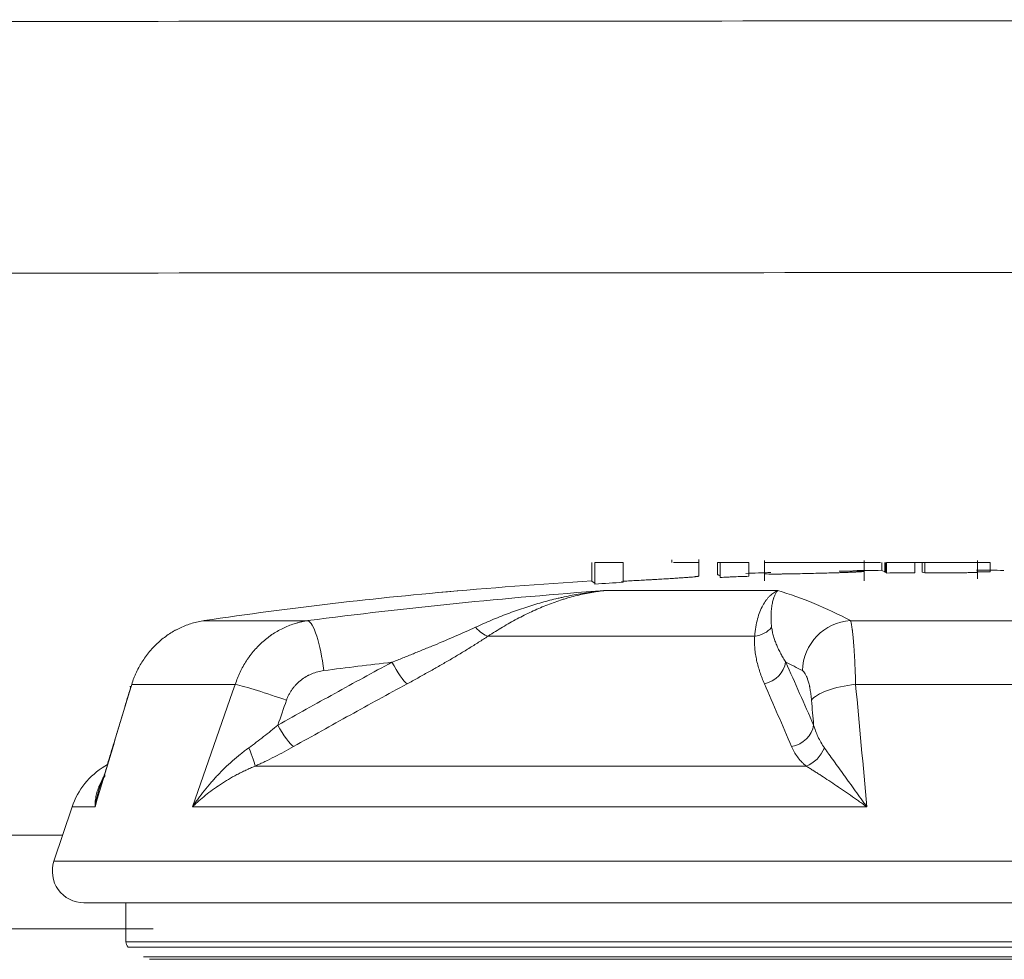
# Model space of a CAD drawing. Header units: millimetres. Extents: x 0 to 594, y 0 to 420.
# Tile 192 of 256: x 308.49 to 310.44, y 280.94 to 282.8. Entities that reach past the tile are written whole.
import ezdxf

# ---------------------------------------------------------------- set-up
doc = ezdxf.new("R2010")
doc.units = ezdxf.units.MM
doc.layers.add('1', color=7, linetype='Continuous', true_color=0xffffff)

msp = doc.modelspace()

# ---------------------------------------------------------------- linework, layer by layer
at = {"layer": '1', "color": 155, "linetype": 'Continuous', "lineweight": 18}
for p, q in [((309.6221, 281.7251), (309.6221, 281.6879)), ((309.6281, 281.7251), (309.6281, 281.6823)), ((309.6842, 281.7251), (309.6281, 281.7251)), ((309.6842, 281.7251), (309.6842, 281.6857)), ((309.7805, 281.7251), (309.7805, 281.7304)), ((309.834, 281.6979), (309.834, 281.7312)), ((309.8712, 281.7251), (309.8712, 281.7008)), ((309.8768, 281.7251), (309.8768, 281.6954)), ((309.9333, 281.7251), (309.9333, 281.6976)), ((309.9646, 281.7291), (309.9646, 281.6885)), ((310.1948, 281.7251), (310.0973, 281.7251)), ((310.1622, 281.6885), (310.1622, 281.7291)), ((310.1971, 281.7251), (310.1971, 281.7092)), ((310.2031, 281.7251), (310.2031, 281.7061)), ((310.2054, 281.7251), (310.2054, 281.7052)), ((310.2062, 281.7251), (310.2062, 281.7041)), ((310.2629, 281.7251), (310.2062, 281.7251)), ((310.2776, 281.7251), (310.2629, 281.7251)), ((310.2629, 281.7251), (310.2629, 281.7046)), ((310.2824, 281.7251), (310.2776, 281.7251)), ((310.2776, 281.7251), (310.2776, 281.7058)), ((310.2842, 281.7251), (310.2824, 281.7251)), ((310.2824, 281.7251), (310.2824, 281.7047)), ((310.3872, 281.6927), (310.3872, 281.7287)), ((310.412, 281.7251), (310.3872, 281.7251)), ((310.412, 281.7251), (310.412, 281.7065)), ((310.1971, 281.7092), (310.2032, 281.7068)), ((310.2031, 281.7061), (310.2054, 281.7061)), ((310.2054, 281.7052), (310.2063, 281.7043)), ((309.6221, 281.6879), (309.6284, 281.6835)), ((308.8531, 281.6096), (309.0585, 281.6096)), ((310.1351, 281.6096), (310.6852, 281.6096)), ((308.706, 281.4797), (308.707, 281.4766)), ((308.661, 281.3242), (308.6559, 281.3211)), ((308.5909, 281.2401), (308.5549, 281.1324)), ((308.6142, 281.0501), (312.009, 281.0501)), ((308.6978, 281.0501), (308.6978, 280.9728)), ((308.7447, 280.9379), (311.8894, 280.9379))]:
    msp.add_line(p, q, dxfattribs=at)
at = {"layer": '1', "color": 155, "linetype": 'Continuous', "lineweight": 13}
for p, q in [((309.6478, 281.6694), (309.9907, 281.6694)), ((309.9452, 281.5789), (309.4162, 281.5789)), ((308.9147, 281.4833), (308.7092, 281.4833)), ((310.6959, 281.4833), (310.1452, 281.4833)), ((308.9542, 281.3211), (310.047, 281.3211)), ((308.5909, 281.2401), (308.6364, 281.2401)), ((310.1676, 281.2401), (308.8296, 281.2401)), ((308.5549, 281.1324), (312.0683, 281.1324)), ((308.7089, 280.9728), (308.6978, 280.9728)), ((308.7022, 280.9622), (308.7133, 280.9622)), ((311.9253, 280.9728), (308.7089, 280.9728)), ((308.7133, 280.9622), (311.921, 280.9622)), ((311.9017, 280.943), (308.7324, 280.943))]:
    msp.add_line(p, q, dxfattribs=at)
at = {"layer": '1', "color": 155, "linetype": 'Continuous', "lineweight": 18}
for centre, radius, start, end in [((310.3116, 270.6601), 11.05, 91.73433, 91.99105), ((310.3116, 270.6601), 11.05, 90.59352, 90.88357), ((310.3116, 270.6601), 11.05, 89.33661, 89.61855), ((310.3116, 270.6601), 11.05, 93.57727, 95.16494), ((308.7332, 281.1925), 0.15, 121, 161.5), ((308.6142, 281.1126), 0.0625, 161.5, 270), ((308.7128, 280.9728), 0.015, 180, 225)]:
    msp.add_arc(centre, radius, start, end, dxfattribs=at)
for centre, major_axis, ratio, start_param, end_param in [((310.3296, 270.6601), (0, -11.0468), 0.997723, 3.134117, 3.136518), ((310.0343, 270.6601), (0, 11.0375), 0.849276, 0.071512, 0.126349), ((310.4196, 270.6601), (0, -11.0375), 0.978628, 3.213105, 3.267942), ((309.8017, 270.6601), (0, 11.0375), 0.239668, 6.156836, 6.211673)]:
    msp.add_ellipse(centre, major_axis=major_axis, ratio=ratio, start_param=start_param, end_param=end_param, dxfattribs=at)
at = {"layer": '1', "color": 155, "linetype": 'Continuous', "lineweight": 13}
for centre, major_axis, ratio, start_param, end_param in [((309.0698, 281.5105), (-0.0129, 0.0992), 0.204001, 4.685916, 6.209167), ((310.1367, 281.5105), (-0.0468, -0.0884), 0.963116, 3.661117, 5.184368), ((309.3974, 281.6218), (0.0276, -0.0417), 0.412805, 5.070859, 5.886386), ((309.9375, 281.6218), (-0.0498, 0.0042), 0.863449, 1.79754, 2.613066), ((310.4392, 270.6601), (0, 10.9376), 0.978628, 0.113629, 0.126349), ((309.2358, 281.5272), (0.0238, -0.044), 0.181805, 4.614507, 5.937857), ((309.9579, 281.5272), (-0.0455, -0.0206), 0.858329, 1.332236, 2.655586), ((309.7093, 270.6601), (0, -10.9376), 0.239668, 3.015243, 3.027963), ((308.9955, 281.4516), (-0.0945, 0.0328), 0.068861, 4.516918, 5.762461), ((310.1549, 281.4516), (-0.0996, -0.0085), 0.325102, 4.781412, 6.026956), ((309.0094, 281.4026), (0.0244, -0.0436), 0.180429, 4.611918, 5.967524), ((310.0134, 281.4026), (-0.0458, -0.0201), 0.851832, 1.310755, 2.666362), ((308.933, 281.3639), (0.0207, -0.0455), 0.101867, 0.300951, 1.381788), ((310.0429, 281.3639), (-0.0323, -0.0381), 0.771767, 0.9265, 2.007337)]:
    msp.add_ellipse(centre, major_axis=major_axis, ratio=ratio, start_param=start_param, end_param=end_param, dxfattribs=at)
for points, knots in [([(292.4767, 282.7942), (293.3607, 282.7943), (294.2446, 282.7944), (295.5706, 282.7947), (296.0126, 282.7948), (296.6756, 282.7949), (296.8966, 282.795), (297.3385, 282.7951), (297.5595, 282.7951), (297.891, 282.7952), (298.0015, 282.7952), (298.2225, 282.7953), (298.333, 282.7953), (298.6645, 282.7953), (298.8855, 282.7954), (299.3275, 282.7954), (299.5485, 282.7955), (299.9905, 282.7955), (300.2115, 282.7956), (301.3165, 282.7958), (302.2005, 282.796), (303.9685, 282.7965), (304.8524, 282.7968), (306.6204, 282.7975), (307.5044, 282.7979), (309.2724, 282.7987), (310.1564, 282.7993), (311.4824, 282.8001), (311.9243, 282.8004), (312.8083, 282.801), (313.2503, 282.8014), (313.6923, 282.8017)], [0, 0, 0, 0, 0.125, 0.125, 0.1875, 0.1875, 0.21875, 0.21875, 0.25, 0.25, 0.265625, 0.265625, 0.28125, 0.28125, 0.3125, 0.3125, 0.34375, 0.34375, 0.375, 0.375, 0.5, 0.5, 0.625, 0.625, 0.75, 0.75, 0.875, 0.875, 0.9375, 0.9375, 1, 1, 1, 1]), ([(313.6919, 282.3024), (313.25, 282.3021), (312.8081, 282.3017), (311.9243, 282.3011), (311.4824, 282.3009), (310.1566, 282.3), (309.2728, 282.2995), (307.5051, 282.2986), (306.6213, 282.2981), (304.8537, 282.297), (303.9698, 282.2965), (302.2022, 282.2952), (301.3183, 282.2945), (300.2136, 282.2934), (299.9926, 282.2931), (299.5507, 282.2927), (299.3297, 282.2924), (298.8878, 282.292), (298.6669, 282.2917), (298.3354, 282.2915), (298.225, 282.2915), (298.004, 282.2914), (297.8935, 282.2914), (297.5621, 282.2916), (297.3411, 282.2918), (296.8992, 282.2922), (296.6783, 282.2924), (296.0154, 282.293), (295.5735, 282.2933), (294.6897, 282.2939), (294.2478, 282.2942), (293.364, 282.2945), (292.9221, 282.2946), (292.4802, 282.2947)], [0, 0, 0, 0, 0.0625, 0.0625, 0.125, 0.125, 0.25, 0.25, 0.375, 0.375, 0.5, 0.5, 0.625, 0.625, 0.65625, 0.65625, 0.6875, 0.6875, 0.71875, 0.71875, 0.734375, 0.734375, 0.75, 0.75, 0.78125, 0.78125, 0.8125, 0.8125, 0.875, 0.875, 0.9375, 0.9375, 1, 1, 1, 1]), ([(308.9991, 281.4026), (309.0367, 281.4236), (309.0744, 281.4445), (309.1498, 281.4861), (309.1876, 281.5067), (309.2255, 281.5272)], [0, 0, 0, 0, 0.5, 0.5, 1, 1, 1, 1]), ([(310.0065, 281.5272), (310.0158, 281.5067), (310.025, 281.4861), (310.0435, 281.4445), (310.0527, 281.4236), (310.0619, 281.4026)], [0, 0, 0, 0, 0.5, 0.5, 1, 1, 1, 1]), ([(309.0904, 281.5105), (309.0862, 281.51), (309.0781, 281.5084), (309.0703, 281.5058), (309.0646, 281.5034), (309.0627, 281.5025), (309.0604, 281.5014), (309.0599, 281.5011), (309.059, 281.5007), (309.0576, 281.4999), (309.0562, 281.4992), (309.0517, 281.4966), (309.0483, 281.4943), (309.0434, 281.4905), (309.0403, 281.4878), (309.0373, 281.4849), (309.0354, 281.483), (309.0347, 281.4823), (309.034, 281.4815), (309.0329, 281.4803), (309.0309, 281.478), (309.0277, 281.4738), (309.0242, 281.4687), (309.0211, 281.4632), (309.0193, 281.4594), (309.018, 281.4565), (309.0176, 281.4555), (309.0168, 281.4536), (309.0165, 281.4526), (309.0161, 281.4516)], [0, 0, 0, 0, 0.125, 0.25, 0.25, 0.3125, 0.3125, 0.328125, 0.328125, 0.34375, 0.375, 0.375, 0.5, 0.5, 0.5625, 0.625, 0.625, 0.640625, 0.65625, 0.65625, 0.6875, 0.75, 0.8125, 0.875, 0.9375, 0.9375, 0.96875, 0.96875, 1, 1, 1, 1]), ([(310.0578, 281.4516), (310.0576, 281.4536), (310.0572, 281.4575), (310.0566, 281.4632), (310.0558, 281.4686), (310.0552, 281.472), (310.0548, 281.4746), (310.0546, 281.4754), (310.0544, 281.4767), (310.0543, 281.4771), (310.0542, 281.4779), (310.0537, 281.4799), (310.053, 281.4834), (310.0519, 281.4877), (310.0507, 281.4917), (310.0499, 281.4942), (310.0494, 281.4956), (310.0492, 281.4959), (310.049, 281.4965), (310.0489, 281.4968), (310.0486, 281.4976), (310.0479, 281.4992), (310.0468, 281.5017), (310.0459, 281.5034), (310.0445, 281.5057), (310.0436, 281.507), (310.0425, 281.5082), (310.0423, 281.5084), (310.0421, 281.5086), (310.0417, 281.509), (310.0408, 281.5097), (310.0401, 281.5102), (310.0396, 281.5105)], [0, 0, 0, 0, 0.0625, 0.125, 0.1875, 0.25, 0.25, 0.28125, 0.28125, 0.296875, 0.296875, 0.3125, 0.375, 0.4375, 0.5, 0.5625, 0.5625, 0.578125, 0.578125, 0.59375, 0.59375, 0.625, 0.6875, 0.75, 0.75, 0.875, 0.875, 0.890625, 0.890625, 0.90625, 0.9375, 1, 1, 1, 1]), ([(302.5991, 281.1815), (303.0014, 281.1817), (303.4037, 281.1819), (304.443, 281.1823), (305.08, 281.1826), (306.6686, 281.1833), (307.6203, 281.1837), (308.572, 281.1841)], [0, 0, 0, 0, 0.202048, 0.202048, 0.521996, 0.521996, 1, 1, 1, 1])]:
    msp.add_open_spline(points, degree=3, knots=knots, dxfattribs=at)
at = {"layer": '1', "color": 155, "linetype": 'Continuous', "lineweight": 18}
for points, knots in [([(309.834, 281.7251), (309.8341, 281.7251), (309.8319, 281.7251), (309.8221, 281.7251), (309.8141, 281.7251), (309.7974, 281.7251), (309.7908, 281.7251), (309.7837, 281.7251)], [0, 0, 0, 0, 0.347235, 0.347235, 0.763146, 0.763146, 1, 1, 1, 1]), ([(309.8768, 281.7251), (309.8768, 281.7251), (309.8768, 281.7251), (309.8767, 281.7251), (309.874, 281.7251), (309.8724, 281.7251), (309.8717, 281.7251), (309.8712, 281.7251)], [0, 0, 0, 0, 0.26742, 0.26742, 0.863685, 0.863685, 1, 1, 1, 1]), ([(309.9333, 281.7251), (309.9199, 281.7251), (309.9104, 281.7251), (309.897, 281.7251), (309.8877, 281.7251), (309.8768, 281.7251)], [0, 0, 0, 0, 0.422535, 0.422535, 1, 1, 1, 1]), ([(310.1542, 281.7251), (310.1498, 281.7251), (310.1437, 281.7251), (310.1263, 281.7251), (310.1155, 281.7251), (310.0904, 281.7251), (310.077, 281.7251), (310.05, 281.7251), (310.0372, 281.7251), (310.0131, 281.7251), (310.0028, 281.7251), (309.9855, 281.7251), (309.9787, 281.7251), (309.9689, 281.7251), (309.9657, 281.7251), (309.9644, 281.7251), (309.9647, 281.7251), (309.9656, 281.7251)], [0, 0, 0, 0, 0.127886, 0.127886, 0.278382, 0.278382, 0.422861, 0.422861, 0.561402, 0.561402, 0.682303, 0.682303, 0.803204, 0.803204, 0.937649, 0.937649, 1, 1, 1, 1]), ([(310.3856, 281.7251), (310.3858, 281.7251), (310.386, 281.7251), (310.3876, 281.7251), (310.3874, 281.7251), (310.3861, 281.7251), (310.3842, 281.7251), (310.3787, 281.7251), (310.3743, 281.7251), (310.3633, 281.7251), (310.3572, 281.7251), (310.3438, 281.7251), (310.3366, 281.7251), (310.3147, 281.7251), (310.2991, 281.7251), (310.2824, 281.7251)], [0, 0, 0, 0, 0.046807, 0.046807, 0.239059, 0.239059, 0.354026, 0.354026, 0.464019, 0.464019, 0.58634, 0.58634, 0.721849, 0.721849, 1, 1, 1, 1]), ([(309.9656, 281.7029), (309.9652, 281.7029), (309.9649, 281.7028), (309.9646, 281.7027), (309.9646, 281.7026), (309.9648, 281.7026), (309.9649, 281.7025), (309.9652, 281.7025), (309.9657, 281.7024), (309.9666, 281.7024), (309.9686, 281.7022), (309.9706, 281.7022), (309.9736, 281.7021), (309.9742, 281.7021), (309.9755, 281.7021), (309.9769, 281.7021), (309.9785, 281.7021), (309.9798, 281.7021), (309.9802, 281.7021), (309.9811, 281.7021), (309.9833, 281.702), (309.9858, 281.7021), (309.9899, 281.7021), (309.9921, 281.7021), (309.995, 281.7021), (309.9956, 281.7021), (309.9968, 281.7021), (309.9974, 281.7021), (309.9992, 281.7022), (310.0029, 281.7022), (310.0095, 281.7023), (310.015, 281.7024), (310.0186, 281.7025), (310.0193, 281.7025), (310.0208, 281.7025), (310.0222, 281.7025), (310.0244, 281.7026), (310.0258, 281.7026), (310.0323, 281.7027), (310.0382, 281.7029), (310.047, 281.7031), (310.0499, 281.7031), (310.0544, 281.7032), (310.0559, 281.7033), (310.0588, 281.7033), (310.0603, 281.7034), (310.0677, 281.7036), (310.0736, 281.7037), (310.0851, 281.704), (310.0908, 281.7042), (310.0979, 281.7044), (310.0993, 281.7044), (310.1021, 281.7045), (310.1034, 281.7045), (310.1075, 281.7046), (310.1129, 281.7048), (310.1191, 281.705), (310.1227, 281.7051), (310.1251, 281.7052), (310.1262, 281.7053), (310.1296, 281.7054), (310.1318, 281.7055), (310.1349, 281.7056), (310.1359, 281.7056), (310.1378, 281.7057), (310.1407, 281.7058), (310.1432, 281.706), (310.1456, 281.7061), (310.1463, 281.7061), (310.1478, 281.7062), (310.1485, 281.7062), (310.1518, 281.7064), (310.154, 281.7066), (310.1567, 281.7068), (310.1575, 281.7068), (310.1586, 281.7069), (310.1589, 281.707), (310.1595, 281.707), (310.1598, 281.7071), (310.1612, 281.7072), (310.1618, 281.7073), (310.1622, 281.7075), (310.1622, 281.7075), (310.1621, 281.7076), (310.162, 281.7076), (310.1618, 281.7077), (310.1617, 281.7077), (310.161, 281.7078), (310.1601, 281.7079), (310.1574, 281.708), (310.1556, 281.7081), (310.1527, 281.7081), (310.1521, 281.7081), (310.1509, 281.7081), (310.1502, 281.7081), (310.1481, 281.7081), (310.1451, 281.7082), (310.1417, 281.7082), (310.1388, 281.7081), (310.1374, 281.7081), (310.1358, 281.7081), (310.1348, 281.7081), (310.1342, 281.7081), (310.1326, 281.7081), (310.1315, 281.7081), (310.1293, 281.7081), (310.1281, 281.7081), (310.1246, 281.708), (310.1221, 281.708), (310.1183, 281.708), (310.1171, 281.7079), (310.1146, 281.7079), (310.1135, 281.7079), (310.1123, 281.7079)], [0, 0, 0, 0, 0.020435, 0.020435, 0.04087, 0.04087, 0.051087, 0.051087, 0.061305, 0.081739, 0.081739, 0.122609, 0.122609, 0.132827, 0.132827, 0.143044, 0.153261, 0.153261, 0.15837, 0.15837, 0.163479, 0.183914, 0.183914, 0.204349, 0.204349, 0.209457, 0.209457, 0.214566, 0.214566, 0.224783, 0.245218, 0.265653, 0.265653, 0.270762, 0.270762, 0.275871, 0.280979, 0.286088, 0.286088, 0.326958, 0.326958, 0.347393, 0.347393, 0.35761, 0.35761, 0.367827, 0.367827, 0.408697, 0.408697, 0.449567, 0.449567, 0.459784, 0.459784, 0.470002, 0.470002, 0.490436, 0.510871, 0.521089, 0.521089, 0.531306, 0.531306, 0.551741, 0.551741, 0.561958, 0.561958, 0.572176, 0.592611, 0.592611, 0.602828, 0.602828, 0.613046, 0.613046, 0.653915, 0.653915, 0.67435, 0.67435, 0.684568, 0.684568, 0.694785, 0.694785, 0.735655, 0.735655, 0.75609, 0.75609, 0.766307, 0.766307, 0.776524, 0.776524, 0.817394, 0.817394, 0.858264, 0.858264, 0.868481, 0.868481, 0.878699, 0.878699, 0.899134, 0.919568, 0.919568, 0.929786, 0.934895, 0.934895, 0.940003, 0.940003, 0.950221, 0.950221, 0.960438, 0.960438, 0.980873, 0.980873, 0.99109, 0.99109, 1, 1, 1, 1]), ([(310.2824, 281.7047), (310.2892, 281.7047), (310.296, 281.7047), (310.3097, 281.7047), (310.3166, 281.7047), (310.3252, 281.7047), (310.327, 281.7047), (310.3304, 281.7047), (310.3322, 281.7047), (310.3356, 281.7047), (310.3374, 281.7047), (310.3408, 281.7047), (310.3442, 281.7047), (310.3476, 281.7047), (310.3501, 281.7047), (310.351, 281.7047), (310.3526, 281.7047), (310.3535, 281.7047), (310.3576, 281.7047), (310.3608, 281.7048), (310.3654, 281.7048), (310.3668, 281.7048), (310.369, 281.7049), (310.3697, 281.7049), (310.3711, 281.7049), (310.3718, 281.7049), (310.3738, 281.705), (310.3751, 281.705), (310.3775, 281.7051), (310.3786, 281.7051), (310.3802, 281.7051), (310.3807, 281.7052), (310.3816, 281.7052), (310.382, 281.7052), (310.3832, 281.7053), (310.3838, 281.7053), (310.3846, 281.7054), (310.3849, 281.7054), (310.3853, 281.7054), (310.3856, 281.7055), (310.3861, 281.7055), (310.3864, 281.7056), (310.3867, 281.7056), (310.3867, 281.7057), (310.3869, 281.7057), (310.387, 281.7058), (310.3871, 281.7059), (310.3873, 281.706), (310.3872, 281.7061), (310.387, 281.7063), (310.3868, 281.7063), (310.3864, 281.7065), (310.3862, 281.7065), (310.3859, 281.7066), (310.3857, 281.7066), (310.3856, 281.7067)], [0, 0, 0, 0, 0.125, 0.125, 0.25, 0.25, 0.28125, 0.28125, 0.3125, 0.3125, 0.34375, 0.34375, 0.375, 0.40625, 0.40625, 0.421875, 0.421875, 0.4375, 0.4375, 0.5, 0.5, 0.53125, 0.53125, 0.546875, 0.546875, 0.5625, 0.5625, 0.59375, 0.59375, 0.625, 0.625, 0.640625, 0.640625, 0.65625, 0.65625, 0.6875, 0.6875, 0.703125, 0.703125, 0.71875, 0.71875, 0.75, 0.75, 0.765625, 0.765625, 0.78125, 0.8125, 0.8125, 0.875, 0.875, 0.9375, 0.9375, 0.96875, 0.96875, 1, 1, 1, 1]), ([(309.6809, 281.6876), (309.6856, 281.6879), (309.6903, 281.6881), (309.6997, 281.6886), (309.7044, 281.6889), (309.7137, 281.6894), (309.7184, 281.6897), (309.7277, 281.6902), (309.7324, 281.6904), (309.7394, 281.6908), (309.7417, 281.691), (309.7463, 281.6912), (309.7486, 281.6914), (309.7555, 281.6918), (309.76, 281.692), (309.7656, 281.6924), (309.7667, 281.6924), (309.7689, 281.6926), (309.7722, 281.6928), (309.7764, 281.693), (309.7796, 281.6932), (309.7817, 281.6933), (309.7827, 281.6934), (309.7858, 281.6936), (309.7917, 281.694), (309.7971, 281.6944), (309.8023, 281.6947), (309.8039, 281.6948), (309.8071, 281.6951), (309.8087, 281.6952), (309.8116, 281.6954), (309.813, 281.6955), (309.8156, 281.6957), (309.8169, 281.6958), (309.8204, 281.6961), (309.8224, 281.6963), (309.8247, 281.6966), (309.8251, 281.6966), (309.8259, 281.6967), (309.8263, 281.6967), (309.8275, 281.6969), (309.8282, 281.6969), (309.8301, 281.6972), (309.8323, 281.6975), (309.8334, 281.6977), (309.8339, 281.6978), (309.834, 281.6979), (309.834, 281.6979), (309.834, 281.6979), (309.834, 281.698)], [0, 0, 0, 0, 0.064049, 0.064049, 0.128098, 0.128098, 0.192148, 0.192148, 0.256197, 0.256197, 0.288221, 0.288221, 0.320246, 0.320246, 0.384295, 0.384295, 0.400307, 0.400307, 0.41632, 0.448344, 0.464357, 0.464357, 0.480369, 0.480369, 0.512394, 0.576443, 0.576443, 0.608467, 0.608467, 0.640492, 0.640492, 0.672516, 0.672516, 0.704541, 0.704541, 0.76859, 0.76859, 0.784603, 0.784603, 0.800615, 0.800615, 0.832639, 0.832639, 0.896689, 0.960738, 0.960738, 0.992762, 0.992762, 1, 1, 1, 1]), ([(309.8712, 281.7008), (309.8716, 281.7007), (309.8723, 281.7007), (309.8726, 281.7005), (309.8727, 281.7005), (309.8727, 281.7005), (309.8729, 281.7004), (309.8731, 281.7003), (309.8741, 281.6999), (309.8751, 281.6994), (309.876, 281.6988), (309.8764, 281.6984), (309.8767, 281.6979), (309.8767, 281.6977), (309.8767, 281.6976), (309.8767, 281.6975), (309.8768, 281.6968), (309.8768, 281.6962), (309.8768, 281.6954)], [0, 0, 0, 0, 0.125, 0.125, 0.140625, 0.140625, 0.15625, 0.1875, 0.25, 0.5, 0.5, 0.625, 0.6875, 0.71875, 0.71875, 0.75, 0.75, 1, 1, 1, 1]), ([(309.8768, 281.6954), (309.8815, 281.6956), (309.8862, 281.6958), (309.8932, 281.6961), (309.8956, 281.6962), (309.9003, 281.6964), (309.9027, 281.6965), (309.9074, 281.6967), (309.9097, 281.6968), (309.9144, 281.697), (309.9215, 281.6972), (309.9286, 281.6975), (309.9333, 281.6976)], [0, 0, 0, 0, 0.25, 0.25, 0.375, 0.375, 0.5, 0.5, 0.625, 0.625, 0.75, 1, 1, 1, 1]), ([(309.391, 281.5965), (309.4017, 281.6014), (309.4123, 281.6061), (309.4336, 281.6151), (309.4443, 281.6193), (309.4655, 281.6273), (309.4761, 281.6311), (309.4974, 281.6382), (309.5081, 281.6415), (309.5294, 281.6476), (309.5401, 281.6505), (309.5535, 281.6537), (309.5562, 281.6543), (309.5616, 281.6555), (309.5642, 281.6561), (309.5723, 281.6579), (309.5884, 281.6612), (309.6046, 281.6639), (309.6208, 281.6662), (309.6262, 281.667), (309.6343, 281.6679), (309.637, 281.6683), (309.641, 281.6687), (309.6431, 281.6689), (309.6451, 281.6691), (309.6461, 281.6692), (309.6465, 281.6692), (309.6471, 281.6693), (309.6475, 281.6693), (309.6478, 281.6694)], [0, 0, 0, 0, 0.125, 0.125, 0.25, 0.25, 0.375, 0.375, 0.5, 0.5, 0.625, 0.625, 0.65625, 0.65625, 0.6875, 0.6875, 0.75, 0.875, 0.875, 0.9375, 0.9375, 0.96875, 0.96875, 0.984375, 0.992187, 0.992187, 0.996094, 0.996094, 1, 1, 1, 1]), ([(309.6478, 281.6694), (309.6475, 281.6693), (309.6472, 281.6693), (309.6468, 281.6693), (309.6467, 281.6693), (309.6466, 281.6692), (309.6464, 281.6692), (309.6455, 281.6691), (309.6435, 281.6689), (309.6392, 281.6684), (309.6306, 281.6672), (309.6233, 281.666), (309.6086, 281.6633), (309.5988, 281.6612), (309.5842, 281.6575), (309.5793, 281.6562), (309.572, 281.654), (309.5696, 281.6533), (309.5647, 281.6518), (309.5623, 281.651), (309.5502, 281.6471), (309.5405, 281.6436), (309.5213, 281.636), (309.5118, 281.6318), (309.4927, 281.6229), (309.4832, 281.6181), (309.4641, 281.608), (309.4546, 281.6026), (309.4354, 281.5912), (309.4259, 281.5852), (309.4162, 281.5789)], [0, 0, 0, 0, 0.003906, 0.003906, 0.004883, 0.004883, 0.005859, 0.007813, 0.015625, 0.03125, 0.0625, 0.125, 0.125, 0.25, 0.25, 0.3125, 0.3125, 0.34375, 0.34375, 0.375, 0.375, 0.5, 0.5, 0.625, 0.625, 0.75, 0.75, 0.875, 0.875, 1, 1, 1, 1]), ([(309.9452, 281.5789), (309.9456, 281.5852), (309.9463, 281.5912), (309.9481, 281.6026), (309.9493, 281.608), (309.952, 281.6181), (309.9536, 281.6229), (309.9571, 281.6318), (309.9591, 281.636), (309.9632, 281.6436), (309.9654, 281.6471), (309.9684, 281.651), (309.9689, 281.6518), (309.9701, 281.6533), (309.9707, 281.654), (309.9726, 281.6562), (309.9738, 281.6575), (309.9776, 281.6612), (309.9802, 281.6633), (309.9841, 281.666), (309.9861, 281.6672), (309.9884, 281.6684), (309.9896, 281.6689), (309.9901, 281.6691), (309.9903, 281.6692), (309.9904, 281.6692), (309.9905, 281.6693), (309.9905, 281.6693), (309.9906, 281.6693), (309.9907, 281.6693), (309.9907, 281.6694)], [0, 0, 0, 0, 0.125, 0.125, 0.25, 0.25, 0.375, 0.375, 0.5, 0.5, 0.625, 0.625, 0.65625, 0.65625, 0.6875, 0.6875, 0.75, 0.75, 0.875, 0.875, 0.9375, 0.96875, 0.984375, 0.992188, 0.994141, 0.995117, 0.995117, 0.996094, 0.996094, 1, 1, 1, 1]), ([(309.9907, 281.6694), (309.9907, 281.6693), (309.9907, 281.6693), (309.9906, 281.6692), (309.9906, 281.6692), (309.9905, 281.6691), (309.9903, 281.6689), (309.9901, 281.6687), (309.9897, 281.6683), (309.9895, 281.6679), (309.9887, 281.667), (309.9882, 281.6662), (309.9867, 281.6639), (309.9852, 281.6612), (309.9839, 281.6579), (309.9832, 281.6561), (309.983, 281.6555), (309.9826, 281.6543), (309.9824, 281.6537), (309.9814, 281.6505), (309.9807, 281.6476), (309.9794, 281.6415), (309.9789, 281.6382), (309.9781, 281.6311), (309.9778, 281.6273), (309.9775, 281.6193), (309.9775, 281.6151), (309.9778, 281.6061), (309.9782, 281.6014), (309.9787, 281.5965)], [0, 0, 0, 0, 0.003906, 0.003906, 0.007813, 0.007813, 0.015625, 0.03125, 0.03125, 0.0625, 0.0625, 0.125, 0.125, 0.25, 0.3125, 0.3125, 0.34375, 0.34375, 0.375, 0.375, 0.5, 0.5, 0.625, 0.625, 0.75, 0.75, 0.875, 0.875, 1, 1, 1, 1]), ([(308.8531, 281.6096), (308.849, 281.609), (308.8409, 281.6075), (308.829, 281.6045), (308.8174, 281.6006), (308.8098, 281.5974), (308.8042, 281.5948), (308.8014, 281.5935), (308.7982, 281.5918), (308.7968, 281.591), (308.7959, 281.5906), (308.7954, 281.5903), (308.7913, 281.588), (308.7842, 281.5837), (308.774, 281.5766), (308.7643, 281.5687), (308.7582, 281.5629), (308.7537, 281.5585), (308.7515, 281.5562), (308.7493, 281.5538), (308.7479, 281.5522), (308.7472, 281.5514), (308.7437, 281.5474), (308.7384, 281.5407), (308.7311, 281.5303), (308.7245, 281.5193), (308.7205, 281.5116), (308.7178, 281.5058), (308.7164, 281.5028), (308.7152, 281.4998), (308.7143, 281.4977), (308.7139, 281.4967), (308.7119, 281.4916), (308.7105, 281.4875), (308.7092, 281.4833)], [0, 0, 0, 0, 0.0625, 0.125, 0.1875, 0.25, 0.25, 0.28125, 0.296875, 0.304687, 0.304687, 0.3125, 0.3125, 0.375, 0.4375, 0.5, 0.5625, 0.5625, 0.59375, 0.609375, 0.609375, 0.625, 0.625, 0.6875, 0.75, 0.8125, 0.875, 0.875, 0.90625, 0.921875, 0.921875, 0.9375, 0.9375, 1, 1, 1, 1]), ([(308.9147, 281.4833), (308.9161, 281.4875), (308.919, 281.4957), (308.9241, 281.5076), (308.93, 281.5191), (308.9344, 281.5264), (308.9379, 281.5318), (308.9397, 281.5345), (308.9416, 281.5371), (308.9425, 281.5384), (308.9428, 281.5389), (308.9435, 281.5397), (308.9464, 281.5436), (308.9521, 281.5507), (308.9607, 281.5599), (308.9698, 281.5685), (308.9763, 281.5738), (308.9813, 281.5776), (308.983, 281.5789), (308.9852, 281.5804), (308.9856, 281.5807), (308.9864, 281.5813), (308.9877, 281.5821), (308.9925, 281.5853), (309.0005, 281.5901), (309.0115, 281.5957), (309.0228, 281.6005), (309.0305, 281.6031), (309.0354, 281.6046), (309.0364, 281.6049), (309.0384, 281.6054), (309.0394, 281.6057), (309.0424, 281.6065), (309.0484, 281.6079), (309.0544, 281.609), (309.0585, 281.6096)], [0, 0, 0, 0, 0.0625, 0.125, 0.1875, 0.25, 0.25, 0.28125, 0.296875, 0.296875, 0.304688, 0.304688, 0.3125, 0.375, 0.4375, 0.5, 0.5625, 0.5625, 0.59375, 0.59375, 0.601563, 0.601563, 0.609375, 0.625, 0.6875, 0.75, 0.8125, 0.875, 0.875, 0.890625, 0.890625, 0.90625, 0.90625, 0.9375, 1, 1, 1, 1]), ([(310.1351, 281.6096), (310.1353, 281.609), (310.1358, 281.6075), (310.1366, 281.6045), (310.1373, 281.6006), (310.1378, 281.5974), (310.1382, 281.5948), (310.1384, 281.5935), (310.1386, 281.5918), (310.1387, 281.591), (310.1388, 281.5906), (310.1388, 281.5903), (310.1391, 281.588), (310.1396, 281.5837), (310.1403, 281.5766), (310.141, 281.5687), (310.1415, 281.5629), (310.1418, 281.5585), (310.142, 281.5562), (310.1421, 281.5538), (310.1422, 281.5522), (310.1423, 281.5514), (310.1426, 281.5474), (310.143, 281.5407), (310.1435, 281.5303), (310.144, 281.5193), (310.1443, 281.5116), (310.1445, 281.5058), (310.1447, 281.5028), (310.1448, 281.4998), (310.1448, 281.4977), (310.1449, 281.4967), (310.145, 281.4916), (310.1451, 281.4875), (310.1452, 281.4833)], [0, 0, 0, 0, 0.0625, 0.125, 0.1875, 0.25, 0.25, 0.28125, 0.296875, 0.304688, 0.304688, 0.3125, 0.3125, 0.375, 0.4375, 0.5, 0.5625, 0.5625, 0.59375, 0.609375, 0.609375, 0.625, 0.625, 0.6875, 0.75, 0.8125, 0.875, 0.875, 0.90625, 0.921875, 0.921875, 0.9375, 0.9375, 1, 1, 1, 1]), ([(309.2255, 281.5272), (309.2326, 281.53), (309.2468, 281.5356), (309.2679, 281.544), (309.2888, 281.5526), (309.3027, 281.5583), (309.3166, 281.564), (309.3234, 281.5669), (309.3372, 281.5727), (309.344, 281.5756), (309.3576, 281.5815), (309.3643, 281.5845), (309.3777, 281.5904), (309.3844, 281.5934), (309.391, 281.5965)], [0, 0, 0, 0, 0.125, 0.25, 0.375, 0.5, 0.5, 0.625, 0.625, 0.75, 0.75, 0.875, 0.875, 1, 1, 1, 1]), ([(309.9787, 281.5965), (309.9791, 281.5934), (309.9796, 281.5904), (309.9808, 281.5845), (309.9816, 281.5815), (309.9833, 281.5756), (309.9842, 281.5727), (309.9863, 281.5669), (309.9874, 281.564), (309.9899, 281.5583), (309.9911, 281.5554), (309.9939, 281.5497), (309.9967, 281.544), (310.0014, 281.5356), (310.0047, 281.53), (310.0065, 281.5272)], [0, 0, 0, 0, 0.125, 0.125, 0.25, 0.25, 0.375, 0.375, 0.5, 0.5, 0.625, 0.625, 0.75, 0.875, 1, 1, 1, 1]), ([(309.4162, 281.5789), (309.4131, 281.5769), (309.4069, 281.5728), (309.4005, 281.5687), (309.3909, 281.5626), (309.3845, 281.5586), (309.3715, 281.5505), (309.3649, 281.5466), (309.3516, 281.5386), (309.345, 281.5347), (309.3315, 281.5268), (309.3247, 281.5229), (309.3111, 281.5151), (309.2974, 281.5074), (309.2765, 281.4958), (309.2625, 281.4881), (309.2555, 281.4843)], [0, 0, 0, 0, 0.0625, 0.125, 0.125, 0.25, 0.25, 0.375, 0.375, 0.5, 0.5, 0.625, 0.625, 0.75, 0.875, 1, 1, 1, 1]), ([(309.9644, 281.4843), (309.9627, 281.4881), (309.9596, 281.4958), (309.9554, 281.5074), (309.953, 281.5151), (309.9508, 281.5229), (309.9498, 281.5268), (309.9481, 281.5347), (309.9473, 281.5386), (309.9461, 281.5466), (309.9456, 281.5505), (309.9449, 281.5586), (309.9447, 281.5626), (309.9447, 281.5687), (309.9448, 281.5728), (309.945, 281.5769), (309.9452, 281.5789)], [0, 0, 0, 0, 0.125, 0.25, 0.375, 0.375, 0.5, 0.5, 0.625, 0.625, 0.75, 0.75, 0.875, 0.875, 0.9375, 1, 1, 1, 1]), ([(309.2555, 281.4843), (309.2178, 281.4638), (309.1801, 281.4432), (309.105, 281.4017), (309.0676, 281.3808), (309.0301, 281.3598)], [0, 0, 0, 0, 0.5, 0.5, 1, 1, 1, 1]), ([(310.0181, 281.3598), (310.0092, 281.3808), (310.0002, 281.4017), (309.9823, 281.4432), (309.9734, 281.4638), (309.9644, 281.4843)], [0, 0, 0, 0, 0.5, 0.5, 1, 1, 1, 1]), ([(308.9415, 281.3574), (308.9465, 281.361), (308.9514, 281.3647), (308.9612, 281.372), (308.966, 281.3758), (308.9756, 281.3833), (308.9804, 281.3871), (308.9898, 281.3948), (308.9945, 281.3987), (308.9991, 281.4026)], [0, 0, 0, 0, 0.25, 0.25, 0.5, 0.5, 0.75, 0.75, 1, 1, 1, 1]), ([(310.0619, 281.4026), (310.0631, 281.3987), (310.0643, 281.3948), (310.0672, 281.3871), (310.0688, 281.3833), (310.0723, 281.3758), (310.0742, 281.372), (310.0785, 281.3647), (310.0808, 281.361), (310.0833, 281.3574)], [0, 0, 0, 0, 0.25, 0.25, 0.5, 0.5, 0.75, 0.75, 1, 1, 1, 1]), ([(308.8296, 281.2401), (308.8296, 281.2402), (308.8297, 281.2403), (308.8298, 281.2404), (308.8298, 281.2405), (308.8299, 281.2406), (308.83, 281.2408), (308.8303, 281.2413), (308.8311, 281.2425), (308.8328, 281.2449), (308.836, 281.2496), (308.8389, 281.2536), (308.8447, 281.2617), (308.8528, 281.2722), (308.8625, 281.2839), (308.868, 281.2902), (308.8703, 281.2928), (308.8714, 281.294), (308.8748, 281.2978), (308.8771, 281.3003), (308.8842, 281.3077), (308.8889, 281.3126), (308.8987, 281.3221), (308.9038, 281.3268), (308.9141, 281.3359), (308.9193, 281.3404), (308.9275, 281.3469), (308.933, 281.3512), (308.9386, 281.3554), (308.9415, 281.3574)], [0, 0, 0, 0, 0.001953, 0.00293, 0.00293, 0.003906, 0.003906, 0.007812, 0.015625, 0.03125, 0.0625, 0.125, 0.125, 0.25, 0.375, 0.40625, 0.40625, 0.4375, 0.4375, 0.5, 0.5, 0.625, 0.625, 0.75, 0.75, 0.875, 0.875, 0.9375, 1, 1, 1, 1]), ([(309.0301, 281.3598), (309.024, 281.3563), (309.0178, 281.3529), (309.0053, 281.3462), (308.999, 281.3429), (308.9863, 281.3365), (308.98, 281.3333), (308.9703, 281.3286), (308.9639, 281.3256), (308.9574, 281.3226), (308.9542, 281.3211)], [0, 0, 0, 0, 0.25, 0.25, 0.5, 0.5, 0.75, 0.75, 0.875, 1, 1, 1, 1]), ([(310.047, 281.3211), (310.0453, 281.3226), (310.042, 281.3256), (310.039, 281.3286), (310.0347, 281.3333), (310.0321, 281.3365), (310.0273, 281.3429), (310.0251, 281.3462), (310.0213, 281.3529), (310.0196, 281.3563), (310.0181, 281.3598)], [0, 0, 0, 0, 0.125, 0.25, 0.25, 0.5, 0.5, 0.75, 0.75, 1, 1, 1, 1]), ([(310.0833, 281.3574), (310.0847, 281.3554), (310.0877, 281.3512), (310.0907, 281.3469), (310.0954, 281.3404), (310.0986, 281.3359), (310.1052, 281.3268), (310.1085, 281.3221), (310.1154, 281.3126), (310.119, 281.3077), (310.1243, 281.3003), (310.1261, 281.2978), (310.1289, 281.294), (310.1298, 281.2928), (310.1316, 281.2902), (310.1362, 281.2839), (310.1409, 281.2774), (310.1484, 281.267), (310.1522, 281.2617), (310.1579, 281.2536), (310.1608, 281.2496), (310.1642, 281.2449), (310.1659, 281.2425), (310.1667, 281.2413), (310.1671, 281.2408), (310.1672, 281.2406), (310.1673, 281.2405), (310.1673, 281.2404), (310.1674, 281.2403), (310.1675, 281.2402), (310.1676, 281.2401)], [0, 0, 0, 0, 0.0625, 0.125, 0.125, 0.25, 0.25, 0.375, 0.375, 0.5, 0.5, 0.5625, 0.5625, 0.59375, 0.59375, 0.625, 0.75, 0.75, 0.875, 0.875, 0.9375, 0.96875, 0.984375, 0.992187, 0.996094, 0.996094, 0.99707, 0.99707, 0.998047, 1, 1, 1, 1]), ([(308.7516, 280.9983), (306.2842, 280.9999), (298.4579, 281.0077), (285.2634, 281.0384), (269.1753, 281.0911), (253.4205, 281.1634), (243.0361, 281.2804), (238.012, 281.3488)], [0, 0, 0, 0, 0.104634, 0.331888, 0.559533, 0.786883, 1, 1, 1, 1]), ([(308.9542, 281.3211), (308.951, 281.3198), (308.9447, 281.3171), (308.9355, 281.313), (308.9266, 281.3087), (308.9208, 281.3057), (308.9122, 281.3011), (308.9066, 281.298), (308.8956, 281.2915), (308.8903, 281.2882), (308.8837, 281.2839), (308.8824, 281.283), (308.8805, 281.2817), (308.8798, 281.2813), (308.8786, 281.2804), (308.8754, 281.2782), (308.8722, 281.276), (308.8648, 281.2706), (308.8553, 281.2633), (308.8464, 281.2558), (308.8399, 281.25), (308.8367, 281.247), (308.8331, 281.2436), (308.8313, 281.2418), (308.8304, 281.241), (308.8301, 281.2406), (308.8299, 281.2404), (308.8298, 281.2403), (308.8297, 281.2402), (308.8296, 281.2402), (308.8296, 281.2401)], [0, 0, 0, 0, 0.0625, 0.125, 0.1875, 0.25, 0.25, 0.375, 0.375, 0.5, 0.5, 0.53125, 0.53125, 0.546875, 0.546875, 0.5625, 0.625, 0.625, 0.75, 0.875, 0.875, 0.9375, 0.96875, 0.984375, 0.992187, 0.996094, 0.996094, 0.998047, 0.998047, 1, 1, 1, 1]), ([(310.1676, 281.2401), (310.1675, 281.2402), (310.1674, 281.2402), (310.1672, 281.2403), (310.1671, 281.2404), (310.1669, 281.2406), (310.1664, 281.241), (310.1652, 281.2418), (310.1628, 281.2436), (310.158, 281.247), (310.1539, 281.25), (310.1458, 281.2558), (310.1404, 281.2595), (310.1297, 281.267), (310.1244, 281.2706), (310.1166, 281.276), (310.1133, 281.2782), (310.11, 281.2804), (310.1087, 281.2813), (310.1081, 281.2817), (310.1062, 281.283), (310.1049, 281.2839), (310.0985, 281.2882), (310.0934, 281.2915), (310.0835, 281.298), (310.0787, 281.3011), (310.0716, 281.3057), (310.0669, 281.3087), (310.0601, 281.313), (310.0534, 281.3171), (310.0492, 281.3198), (310.047, 281.3211)], [0, 0, 0, 0, 0.001953, 0.001953, 0.003906, 0.003906, 0.007813, 0.015625, 0.03125, 0.0625, 0.125, 0.125, 0.25, 0.25, 0.375, 0.375, 0.4375, 0.453125, 0.453125, 0.46875, 0.46875, 0.5, 0.5, 0.625, 0.625, 0.75, 0.75, 0.8125, 0.875, 0.9375, 1, 1, 1, 1]), ([(308.6546, 281.303), (308.6546, 281.3029), (308.6545, 281.3028), (308.6534, 281.3003), (308.6524, 281.2978), (308.6509, 281.294), (308.6504, 281.2928), (308.6494, 281.2902), (308.6471, 281.2839), (308.645, 281.2774), (308.642, 281.267), (308.6406, 281.2617), (308.6388, 281.2536), (308.638, 281.2496), (308.6372, 281.2449), (308.6368, 281.2425), (308.6366, 281.2413), (308.6365, 281.2408), (308.6364, 281.2406), (308.6364, 281.2405), (308.6364, 281.2404), (308.6364, 281.2403), (308.6364, 281.2402), (308.6364, 281.2401)], [0, 0, 0, 0, 0.003115, 0.003115, 0.127726, 0.127726, 0.190031, 0.190031, 0.252336, 0.501558, 0.501558, 0.750779, 0.750779, 0.875389, 0.937695, 0.968847, 0.984424, 0.992212, 0.992212, 0.994159, 0.994159, 0.996106, 1, 1, 1, 1]), ([(308.6364, 281.2401), (308.6364, 281.2402), (308.6364, 281.2402), (308.6364, 281.2403), (308.6364, 281.2404), (308.6364, 281.2406), (308.6364, 281.241), (308.6364, 281.2418), (308.6364, 281.2436), (308.6366, 281.247), (308.6368, 281.25), (308.6374, 281.2558), (308.638, 281.2595), (308.6396, 281.267), (308.6405, 281.2706), (308.6423, 281.276), (308.6431, 281.2782), (308.644, 281.2804), (308.6443, 281.2813), (308.6445, 281.2817), (308.6451, 281.283), (308.6454, 281.2839), (308.6474, 281.2882), (308.6492, 281.2915), (308.6528, 281.2973), (308.6545, 281.2999), (308.6564, 281.3023)], [0, 0, 0, 0, 0.002695, 0.002695, 0.005389, 0.005389, 0.010778, 0.021557, 0.043114, 0.086227, 0.172455, 0.172455, 0.344909, 0.344909, 0.517364, 0.517364, 0.603591, 0.625148, 0.625148, 0.646705, 0.646705, 0.689819, 0.689819, 0.862273, 0.862273, 1, 1, 1, 1])]:
    msp.add_open_spline(points, degree=3, knots=knots, dxfattribs=at)
for points, degree in [([(310.2062, 281.7041), (310.225, 281.7044), (310.2439, 281.7045), (310.2629, 281.7046)], 3), ([(310.2776, 281.7058), (310.2797, 281.7055), (310.2813, 281.7051), (310.2824, 281.7047)], 3), ([(309.6281, 281.6823), (309.6468, 281.6835), (309.6655, 281.6846), (309.6842, 281.6857)], 3), ([(308.7092, 281.4833), (308.6848, 281.4023), (308.6606, 281.3212), (308.6364, 281.2401)], 3), ([(308.707, 281.4766), (308.6546, 281.3029)], 1), ([(308.8296, 281.2401), (308.8579, 281.3212), (308.8862, 281.4023), (308.9147, 281.4833)], 3), ([(310.1452, 281.4833), (310.1527, 281.4023), (310.1602, 281.3212), (310.1676, 281.2401)], 3)]:
    msp.add_open_spline(points, degree=degree, dxfattribs=at)
at = {"layer": '1', "color": 155, "linetype": 'Continuous', "lineweight": 13}
for points in [[(309.0161, 281.4516), (309.0104, 281.4353), (309.0048, 281.4189), (308.9991, 281.4026)], [(310.0619, 281.4026), (310.0605, 281.4189), (310.0592, 281.4353), (310.0578, 281.4516)]]:
    msp.add_open_spline(points, degree=3, dxfattribs=at)

doc.saveas('drawing.dxf')
